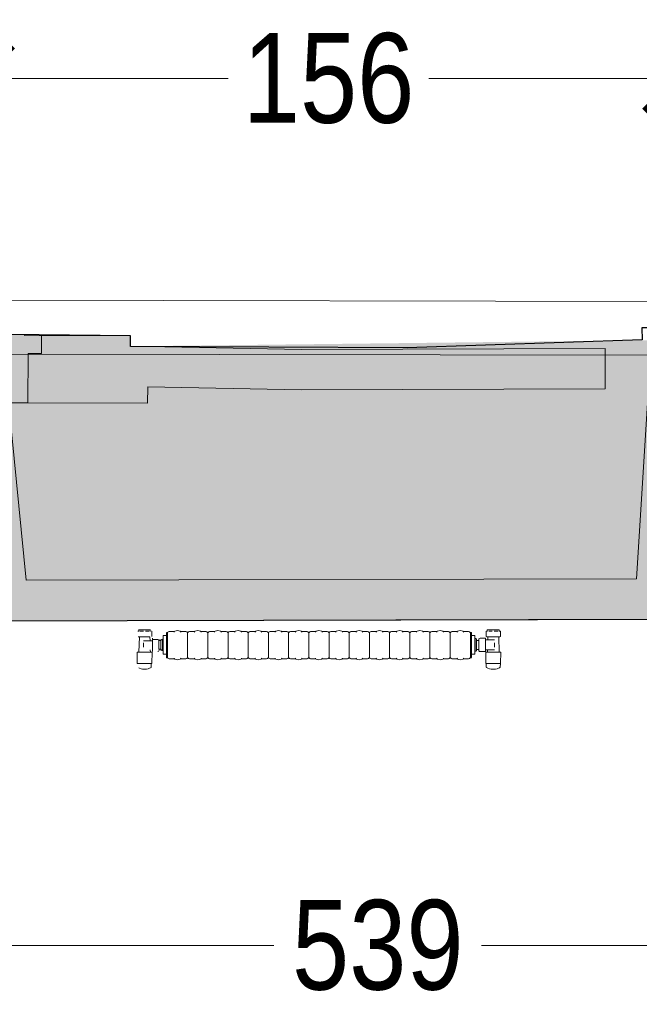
# Model space of a CAD drawing. Extents: x -6068 to 35118, y -17738 to 67348.
# Tile 228 of 243: x 1158 to 1296, y 23684 to 23904. Entities that reach past the tile are written whole.
import ezdxf

# ---------------------------------------------------------------- set-up
doc = ezdxf.new("R2010")
doc.units = 0
doc.header["$LTSCALE"] = 15
doc.linetypes.add('Continua', pattern=[0])
doc.linetypes.add('Cui_CONTINU', pattern=[0])
doc.layers.get('0').update_dxf_attribs({"linetype": 'CONTINUOUS'})
doc.layers.get('DEFPOINTS').update_dxf_attribs({"linetype": 'CONTINUOUS'})
for name, color, linetype, lineweight, true_color in [('Baie Architectural - Seuil - NIVEAUX - Style par défaut', 7, 'Continua', 0, 0x000000), ('Bloc 3D - Dessin - NIVEAUX - Style par défaut', 7, 'Continua', 0, 0x000000), ('EDL-Mesures et Cotes', 7, 'Continua', 0, 0xc0c0c0), ('Enveloppe - NIVEAUX - Style par défaut', 7, 'Continua', 0, 0x000000), ('Extrusion Solide - NIVEAUX - Style par défaut', 7, 'Continua', 0, 0x000000)]:
    doc.layers.add(name, color=color, linetype=linetype, lineweight=lineweight, true_color=true_color)
doc.layers.add('EDL_COUVERTURE maçonnerie', color=5, linetype='CONTINUOUS')
doc.layers.add('PIS-fond de plan', color=7, linetype='Cui_CONTINU')
doc.styles.add('Arial Narrow', font='ARIALN.TTF')
doc.dimstyles.new('Côtes (ech cm) PIS', dxfattribs={"dimscale": 0, "dimtxt": 20, "dimasz": 15, "dimexe": 5, "dimexo": 5, "dimgap": 5, "dimtad": 0, "dimtih": 1, "dimtoh": 1, "dimdec": 0, "dimtxsty": 'Arial Narrow', "dimblk": 'ARCHTICK', "dimcen": 0, "dimclrd": 256, "dimclre": 256, "dimclrt": 256, "dimadec": 0, "dimazin": 0, "dimtfac": 1, "dimtdec": 0, "dimtmove": 2, "dimatfit": 3, "dimfxl": 30, "dimfxlon": 1, "dimlwd": 0, "dimarcsym": 0})

# ---------------------------------------------------------------- blocks, each defined once
blk = doc.blocks.new('EDP_Niveau 1_2025 09 17')
at = {"layer": 'EDL_COUVERTURE maçonnerie', "linetype": 'Continuous', "ltscale": 0.08}
h = blk.add_hatch(color=9, dxfattribs=at)
h.dxf.hatch_style = 1
h.paths.add_polyline_path([(1182.54, -169.17), (1182.55, -166.83), (1148.54, -166.48), (1146.69, -182.85), (1145.22, -183.02), (1145.36, -192.02), (1147.39, -191.99), (1151.18, -230.3), (1303.72, -229.98), (1306.25, -189.48), (1313.08, -189.37), (1312.94, -180.37), (1305.94, -180.48), (1305.94, -167.71)])
at = {"layer": 'Baie Architectural - Seuil - NIVEAUX - Style par défaut', "color": 103, "linetype": 'Continua', "lineweight": 5, "ltscale": 0.1, "true_color": 0x49c386}
blk.add_line((1081.26, -181.59), (1159.69, -181.77), dxfattribs=at)
at = {"layer": 'Bloc 3D - Dessin - NIVEAUX - Style par défaut', "color": 32, "linetype": 'Continua', "lineweight": 0, "ltscale": 0.1, "true_color": 0xd1591a}
for p, q in [((1184.42, -232.32), (1184.34, -232.32)), ((1184.65, -232.32), (1184.42, -232.32)), ((1184.42, -232.6), (1184.42, -232.32)), ((1185.01, -232.32), (1184.65, -232.32)), ((1185.44, -232.32), (1185.01, -232.32)), ((1185.91, -232.32), (1185.44, -232.32)), ((1186.34, -232.32), (1185.91, -232.32)), ((1186.69, -232.32), (1186.34, -232.32)), ((1186.93, -232.32), (1186.69, -232.32)), ((1187.01, -232.32), (1186.93, -232.32)), ((1186.93, -232.32), (1186.93, -232.6)), ((1192.39, -232.67), (1193.01, -232.51)), ((1193.64, -232.67), (1193.01, -232.51)), ((1196.89, -232.67), (1197.51, -232.51)), ((1198.14, -232.67), (1197.51, -232.51)), ((1201.39, -232.67), (1202.01, -232.51)), ((1202.64, -232.67), (1202.01, -232.51)), ((1205.89, -232.67), (1206.51, -232.51)), ((1207.14, -232.67), (1206.51, -232.51)), ((1210.39, -232.67), (1211.01, -232.51)), ((1211.64, -232.67), (1211.01, -232.51)), ((1214.89, -232.67), (1215.51, -232.51)), ((1216.14, -232.67), (1215.51, -232.51)), ((1219.39, -232.67), (1220.01, -232.51)), ((1220.64, -232.67), (1220.01, -232.51)), ((1223.89, -232.67), (1224.51, -232.51)), ((1225.14, -232.67), (1224.51, -232.51)), ((1228.39, -232.67), (1229.01, -232.51)), ((1229.64, -232.67), (1229.01, -232.51)), ((1232.89, -232.67), (1233.51, -232.51)), ((1234.14, -232.67), (1233.51, -232.51)), ((1237.39, -232.67), (1238.01, -232.51)), ((1238.64, -232.67), (1238.01, -232.51)), ((1241.89, -232.67), (1242.51, -232.51)), ((1243.14, -232.67), (1242.51, -232.51)), ((1246.39, -232.67), (1247.01, -232.51)), ((1247.64, -232.67), (1247.01, -232.51)), ((1250.89, -232.67), (1251.51, -232.51)), ((1252.14, -232.67), (1251.51, -232.51)), ((1255.39, -232.67), (1256.01, -232.51)), ((1256.64, -232.67), (1256.01, -232.51)), ((1262.1, -232.32), (1262.02, -232.32)), ((1262.02, -232.32), (1262.02, -232.6)), ((1262.33, -232.32), (1262.1, -232.32)), ((1262.69, -232.32), (1262.33, -232.32)), ((1263.12, -232.32), (1262.69, -232.32)), ((1263.59, -232.32), (1263.12, -232.32)), ((1264.02, -232.32), (1263.59, -232.32)), ((1264.38, -232.32), (1264.02, -232.32)), ((1264.61, -232.32), (1264.38, -232.32)), ((1264.69, -232.32), (1264.61, -232.32)), ((1264.69, -232.6), (1264.69, -232.32)), ((1184.16, -232.6), (1184.42, -232.6)), ((1184.22, -233.89), (1184.54, -233.89)), ((1184.54, -233.89), (1184.22, -233.89)), ((1184.43, -237.3), (1184.54, -233.89)), ((1184.95, -233.89), (1184.54, -233.89)), ((1184.65, -232.6), (1184.92, -232.6)), ((1184.92, -232.6), (1185.44, -232.6)), ((1185.07, -233.89), (1184.95, -233.89)), ((1185.46, -233.89), (1185.07, -233.89)), ((1185.88, -233.89), (1185.46, -233.89)), ((1186.28, -233.89), (1185.88, -233.89)), ((1185.91, -232.6), (1186.34, -232.6)), ((1186.4, -233.89), (1186.28, -233.89)), ((1186.6, -233.89), (1186.4, -233.89)), ((1186.43, -232.6), (1186.69, -232.6)), ((1186.81, -233.89), (1186.6, -233.89)), ((1186.88, -233.89), (1186.81, -233.89)), ((1186.88, -233.89), (1186.9, -234.81)), ((1186.93, -232.6), (1187.01, -232.6)), ((1187.19, -232.6), (1187.27, -232.67)), ((1187.27, -233.81), (1187.27, -232.67)), ((1187.41, -234.2), (1187.41, -234.5)), ((1187.41, -234.5), (1187.41, -234.81)), ((1187.41, -234.5), (1188.62, -234.5)), ((1188.62, -234.5), (1188.76, -234.53)), ((1188.76, -234.53), (1188.86, -234.62)), ((1188.82, -234.74), (1188.82, -234.79)), ((1188.89, -234.74), (1188.82, -234.74)), ((1188.86, -234.62), (1188.89, -234.73)), ((1188.89, -234.73), (1188.89, -234.49)), ((1189.33, -234.74), (1188.89, -234.74)), ((1189.33, -234.6), (1189.33, -234.73)), ((1189.33, -234.6), (1189.39, -234.6)), ((1189.33, -234.74), (1189.33, -234.89)), ((1189.39, -234.4), (1189.39, -234.6)), ((1189.39, -234.6), (1189.68, -234.6)), ((1189.68, -234.43), (1189.68, -234.48)), ((1189.68, -234.43), (1189.81, -234.43)), ((1189.68, -234.48), (1189.68, -234.6)), ((1189.68, -234.6), (1189.68, -234.65)), ((1189.68, -234.65), (1189.68, -234.77)), ((1189.81, -233.63), (1189.81, -234.42)), ((1190.53, -233.63), (1189.81, -233.63)), ((1189.81, -234.43), (1189.81, -234.65)), ((1189.81, -234.66), (1189.81, -234.9)), ((1190.53, -232.96), (1190.76, -232.96)), ((1190.53, -233.01), (1190.53, -233.17)), ((1190.53, -233.17), (1190.53, -233.43)), ((1190.53, -233.43), (1190.53, -233.63)), ((1190.53, -233.63), (1190.53, -233.78)), ((1190.53, -233.78), (1190.53, -234.2)), ((1190.53, -234.2), (1190.53, -234.69)), ((1190.53, -234.69), (1190.53, -235.21)), ((1190.82, -232.91), (1190.76, -233.11)), ((1190.76, -233.01), (1190.76, -232.96)), ((1190.76, -233.11), (1190.76, -233.01)), ((1190.76, -233.17), (1190.76, -233.11)), ((1190.76, -233.43), (1190.76, -233.17)), ((1190.76, -233.78), (1190.76, -233.43)), ((1190.76, -234.2), (1190.76, -233.78)), ((1190.76, -234.69), (1190.76, -234.2)), ((1190.76, -235.21), (1190.76, -234.69)), ((1190.82, -232.91), (1190.96, -232.76)), ((1191.16, -232.71), (1190.96, -232.76)), ((1192.36, -232.71), (1191.16, -232.71)), ((1192.23, -232.84), (1192.36, -232.71)), ((1193.64, -232.67), (1193.67, -232.71)), ((1194.86, -232.71), (1193.67, -232.71)), ((1193.67, -232.71), (1193.8, -232.84)), ((1194.86, -232.71), (1195.06, -232.76)), ((1195.21, -232.91), (1195.06, -232.76)), ((1195.26, -233.11), (1195.21, -232.91)), ((1195.32, -232.91), (1195.26, -233.11)), ((1195.26, -233.24), (1195.26, -233.11)), ((1195.26, -233.62), (1195.26, -233.24)), ((1195.26, -234.2), (1195.26, -233.62)), ((1195.26, -234.94), (1195.26, -234.2)), ((1195.32, -232.91), (1195.46, -232.76)), ((1195.66, -232.71), (1195.46, -232.76)), ((1196.86, -232.71), (1195.66, -232.71)), ((1196.73, -232.84), (1196.86, -232.71)), ((1198.14, -232.67), (1198.17, -232.71)), ((1198.17, -232.71), (1198.3, -232.84)), ((1199.36, -232.71), (1198.17, -232.71)), ((1199.36, -232.71), (1199.56, -232.76)), ((1199.71, -232.91), (1199.56, -232.76)), ((1199.76, -233.11), (1199.71, -232.91)), ((1199.82, -232.91), (1199.76, -233.11)), ((1199.76, -233.24), (1199.76, -233.11)), ((1199.76, -233.62), (1199.76, -233.24)), ((1199.76, -234.2), (1199.76, -233.62)), ((1199.76, -234.94), (1199.76, -234.2)), ((1199.96, -232.76), (1199.82, -232.91)), ((1199.82, -232.91), (1199.96, -232.76)), ((1200.16, -232.71), (1199.96, -232.76)), ((1201.36, -232.71), (1200.16, -232.71)), ((1201.23, -232.84), (1201.36, -232.71)), ((1202.64, -232.67), (1202.67, -232.71)), ((1203.86, -232.71), (1202.67, -232.71)), ((1202.67, -232.71), (1202.8, -232.84)), ((1203.86, -232.71), (1204.06, -232.76)), ((1204.21, -232.91), (1204.06, -232.76)), ((1204.26, -233.11), (1204.21, -232.91)), ((1204.32, -232.91), (1204.26, -233.11)), ((1204.26, -233.24), (1204.26, -233.11)), ((1204.26, -233.62), (1204.26, -233.24)), ((1204.26, -234.2), (1204.26, -233.62)), ((1204.26, -234.94), (1204.26, -234.2)), ((1204.46, -232.76), (1204.32, -232.91)), ((1204.32, -232.91), (1204.46, -232.76)), ((1204.66, -232.71), (1204.46, -232.76)), ((1205.86, -232.71), (1204.66, -232.71)), ((1205.73, -232.84), (1205.86, -232.71)), ((1207.14, -232.67), (1207.17, -232.71)), ((1207.17, -232.71), (1207.3, -232.84)), ((1208.36, -232.71), (1207.17, -232.71)), ((1208.36, -232.71), (1208.56, -232.76)), ((1208.71, -232.91), (1208.56, -232.76)), ((1208.76, -233.11), (1208.71, -232.91)), ((1208.82, -232.91), (1208.76, -233.11)), ((1208.76, -233.24), (1208.76, -233.11)), ((1208.76, -233.62), (1208.76, -233.24)), ((1208.76, -234.2), (1208.76, -233.62)), ((1208.76, -234.94), (1208.76, -234.2)), ((1208.82, -232.91), (1208.96, -232.76)), ((1208.96, -232.76), (1208.82, -232.91)), ((1209.16, -232.71), (1208.96, -232.76)), ((1210.36, -232.71), (1209.16, -232.71)), ((1210.23, -232.84), (1210.36, -232.71)), ((1210.36, -232.71), (1210.39, -232.67)), ((1211.64, -232.67), (1211.67, -232.71)), ((1211.67, -232.71), (1211.8, -232.84)), ((1212.86, -232.71), (1211.67, -232.71)), ((1212.86, -232.71), (1213.06, -232.76)), ((1213.21, -232.91), (1213.06, -232.76)), ((1213.26, -233.11), (1213.21, -232.91)), ((1213.32, -232.91), (1213.26, -233.11)), ((1213.26, -233.11), (1213.26, -233.24)), ((1213.26, -233.24), (1213.26, -233.11)), ((1213.26, -233.62), (1213.26, -233.24)), ((1213.26, -234.2), (1213.26, -233.62)), ((1213.26, -234.94), (1213.26, -234.2)), ((1213.32, -232.91), (1213.46, -232.76)), ((1213.46, -232.76), (1213.32, -232.91)), ((1213.66, -232.71), (1213.46, -232.76)), ((1214.86, -232.71), (1213.66, -232.71)), ((1214.73, -232.84), (1214.86, -232.71)), ((1214.86, -232.71), (1214.89, -232.67)), ((1216.14, -232.67), (1216.17, -232.71)), ((1216.17, -232.71), (1216.3, -232.84)), ((1217.36, -232.71), (1216.17, -232.71)), ((1217.36, -232.71), (1217.56, -232.76)), ((1217.56, -232.76), (1217.36, -232.71)), ((1217.71, -232.91), (1217.56, -232.76)), ((1217.76, -233.11), (1217.71, -232.91)), ((1217.82, -232.91), (1217.76, -233.11)), ((1217.76, -233.24), (1217.76, -233.11)), ((1217.76, -233.11), (1217.76, -233.24)), ((1217.76, -233.62), (1217.76, -233.24)), ((1217.76, -234.2), (1217.76, -233.62)), ((1217.76, -234.94), (1217.76, -234.2)), ((1217.82, -232.91), (1217.96, -232.76)), ((1217.96, -232.76), (1217.82, -232.91)), ((1218.16, -232.71), (1217.96, -232.76)), ((1219.36, -232.71), (1218.16, -232.71)), ((1219.23, -232.84), (1219.36, -232.71)), ((1219.36, -232.71), (1219.39, -232.67)), ((1220.64, -232.67), (1220.67, -232.71)), ((1221.86, -232.71), (1220.67, -232.71)), ((1220.67, -232.71), (1220.8, -232.84)), ((1222.06, -232.76), (1221.86, -232.71)), ((1221.86, -232.71), (1222.06, -232.76)), ((1222.21, -232.91), (1222.06, -232.76)), ((1222.26, -233.11), (1222.21, -232.91)), ((1222.32, -232.91), (1222.26, -233.11)), ((1222.26, -233.11), (1222.26, -233.24)), ((1222.26, -233.24), (1222.26, -233.11)), ((1222.26, -233.62), (1222.26, -233.24)), ((1222.26, -234.2), (1222.26, -233.62)), ((1222.26, -234.94), (1222.26, -234.2)), ((1222.46, -232.76), (1222.32, -232.91)), ((1222.32, -232.91), (1222.46, -232.76)), ((1222.66, -232.71), (1222.46, -232.76)), ((1223.86, -232.71), (1222.66, -232.71)), ((1223.73, -232.84), (1223.86, -232.71)), ((1223.86, -232.71), (1223.89, -232.67)), ((1226.36, -232.71), (1225.17, -232.71)), ((1225.3, -232.84), (1225.17, -232.71)), ((1225.17, -232.71), (1225.3, -232.84)), ((1226.36, -232.71), (1226.56, -232.76)), ((1226.56, -232.76), (1226.36, -232.71)), ((1226.71, -232.91), (1226.56, -232.76)), ((1226.76, -233.11), (1226.71, -232.91)), ((1226.82, -232.91), (1226.76, -233.11)), ((1226.76, -233.24), (1226.76, -233.11)), ((1226.76, -233.11), (1226.76, -233.24)), ((1226.76, -233.62), (1226.76, -233.24)), ((1226.76, -234.2), (1226.76, -233.62)), ((1226.76, -234.94), (1226.76, -234.2)), ((1226.82, -232.91), (1226.96, -232.76)), ((1226.96, -232.76), (1226.82, -232.91)), ((1227.16, -232.71), (1226.96, -232.76)), ((1228.36, -232.71), (1227.16, -232.71)), ((1228.23, -232.84), (1228.36, -232.71)), ((1230.86, -232.71), (1229.67, -232.71)), ((1229.67, -232.71), (1229.8, -232.84)), ((1229.8, -232.84), (1229.67, -232.71)), ((1231.06, -232.76), (1230.86, -232.71)), ((1230.86, -232.71), (1231.06, -232.76)), ((1231.21, -232.91), (1231.06, -232.76)), ((1231.26, -233.11), (1231.21, -232.91)), ((1231.32, -232.91), (1231.26, -233.11)), ((1231.26, -233.24), (1231.26, -233.11)), ((1231.26, -233.11), (1231.26, -233.24)), ((1231.26, -233.62), (1231.26, -233.24)), ((1231.26, -234.2), (1231.26, -233.62)), ((1231.26, -234.94), (1231.26, -234.2)), ((1231.46, -232.76), (1231.32, -232.91)), ((1231.32, -232.91), (1231.46, -232.76)), ((1231.66, -232.71), (1231.46, -232.76)), ((1232.86, -232.71), (1231.66, -232.71)), ((1232.73, -232.84), (1232.86, -232.71)), ((1235.36, -232.71), (1234.17, -232.71)), ((1234.17, -232.71), (1234.3, -232.84)), ((1235.36, -232.71), (1235.56, -232.76)), ((1235.56, -232.76), (1235.36, -232.71)), ((1235.71, -232.91), (1235.56, -232.76)), ((1235.76, -233.11), (1235.71, -232.91)), ((1235.82, -232.91), (1235.76, -233.11)), ((1235.76, -233.11), (1235.76, -233.24)), ((1235.76, -233.24), (1235.76, -233.11)), ((1235.76, -233.62), (1235.76, -233.24)), ((1235.76, -234.2), (1235.76, -233.62)), ((1235.76, -234.94), (1235.76, -234.2)), ((1235.82, -232.91), (1235.96, -232.76)), ((1236.16, -232.71), (1235.96, -232.76)), ((1237.36, -232.71), (1236.16, -232.71)), ((1237.23, -232.84), (1237.36, -232.71)), ((1238.67, -232.71), (1238.8, -232.84)), ((1239.86, -232.71), (1238.67, -232.71)), ((1239.86, -232.71), (1240.06, -232.76)), ((1240.06, -232.76), (1239.86, -232.71)), ((1240.21, -232.91), (1240.06, -232.76)), ((1240.26, -233.11), (1240.21, -232.91)), ((1240.32, -232.91), (1240.26, -233.11)), ((1240.26, -233.24), (1240.26, -233.11)), ((1240.26, -233.62), (1240.26, -233.24)), ((1240.26, -234.2), (1240.26, -233.62)), ((1240.26, -234.94), (1240.26, -234.2)), ((1240.32, -232.91), (1240.46, -232.76)), ((1240.66, -232.71), (1240.46, -232.76)), ((1241.86, -232.71), (1240.66, -232.71)), ((1241.73, -232.84), (1241.86, -232.71)), ((1243.14, -232.67), (1243.17, -232.71)), ((1243.17, -232.71), (1243.3, -232.84)), ((1244.36, -232.71), (1243.17, -232.71)), ((1244.36, -232.71), (1244.56, -232.76)), ((1244.56, -232.76), (1244.36, -232.71)), ((1244.71, -232.91), (1244.56, -232.76)), ((1244.76, -233.11), (1244.71, -232.91)), ((1244.82, -232.91), (1244.76, -233.11)), ((1244.76, -233.24), (1244.76, -233.11)), ((1244.76, -233.62), (1244.76, -233.24)), ((1244.76, -234.2), (1244.76, -233.62)), ((1244.76, -234.94), (1244.76, -234.2)), ((1244.82, -232.91), (1244.96, -232.76)), ((1245.16, -232.71), (1244.96, -232.76)), ((1246.36, -232.71), (1245.16, -232.71)), ((1246.23, -232.84), (1246.36, -232.71)), ((1247.64, -232.67), (1247.67, -232.71)), ((1247.67, -232.71), (1247.8, -232.84)), ((1248.86, -232.71), (1247.67, -232.71)), ((1249.06, -232.76), (1248.86, -232.71)), ((1248.86, -232.71), (1249.06, -232.76)), ((1249.21, -232.91), (1249.06, -232.76)), ((1249.26, -233.11), (1249.21, -232.91)), ((1249.32, -232.91), (1249.26, -233.11)), ((1249.26, -233.24), (1249.26, -233.11)), ((1249.26, -233.62), (1249.26, -233.24)), ((1249.26, -234.2), (1249.26, -233.62)), ((1249.26, -234.94), (1249.26, -234.2)), ((1249.32, -232.91), (1249.46, -232.76)), ((1249.66, -232.71), (1249.46, -232.76)), ((1250.86, -232.71), (1249.66, -232.71)), ((1250.73, -232.84), (1250.86, -232.71)), ((1252.14, -232.67), (1252.17, -232.71)), ((1253.36, -232.71), (1252.17, -232.71)), ((1252.17, -232.71), (1252.3, -232.84)), ((1253.36, -232.71), (1253.56, -232.76)), ((1253.71, -232.91), (1253.56, -232.76)), ((1253.76, -233.11), (1253.71, -232.91)), ((1253.82, -232.91), (1253.76, -233.11)), ((1253.76, -233.24), (1253.76, -233.11)), ((1253.76, -233.62), (1253.76, -233.24)), ((1253.76, -234.2), (1253.76, -233.62)), ((1253.76, -234.94), (1253.76, -234.2)), ((1253.82, -232.91), (1253.96, -232.76)), ((1254.16, -232.71), (1253.96, -232.76)), ((1255.36, -232.71), (1254.16, -232.71)), ((1255.23, -232.84), (1255.36, -232.71)), ((1256.64, -232.67), (1256.67, -232.71)), ((1256.67, -232.71), (1256.8, -232.84)), ((1257.86, -232.71), (1256.67, -232.71)), ((1257.86, -232.71), (1258.06, -232.76)), ((1258.21, -232.91), (1258.06, -232.76)), ((1258.26, -233.11), (1258.21, -232.91)), ((1258.26, -232.96), (1258.26, -233.01)), ((1258.26, -232.96), (1258.49, -232.96)), ((1258.26, -233.01), (1258.26, -233.11)), ((1258.26, -233.11), (1258.26, -233.17)), ((1258.26, -233.17), (1258.26, -233.43)), ((1258.26, -233.43), (1258.26, -233.78)), ((1258.26, -233.78), (1258.26, -234.2)), ((1258.26, -234.2), (1258.26, -234.69)), ((1258.26, -234.69), (1258.26, -235.21)), ((1258.49, -233.01), (1258.49, -232.96)), ((1258.49, -233.17), (1258.49, -233.01)), ((1258.49, -233.43), (1258.49, -233.17)), ((1258.49, -233.63), (1258.49, -233.43)), ((1258.49, -233.78), (1258.49, -233.63)), ((1259.22, -233.63), (1258.49, -233.63)), ((1258.49, -234.2), (1258.49, -233.78)), ((1258.49, -234.69), (1258.49, -234.2)), ((1258.49, -235.21), (1258.49, -234.69)), ((1259.22, -234.28), (1259.22, -233.63)), ((1259.22, -234.4), (1259.22, -234.28)), ((1259.22, -234.28), (1259.58, -234.28)), ((1259.22, -234.66), (1259.22, -234.42)), ((1259.22, -234.9), (1259.22, -234.66)), ((1259.58, -234.33), (1259.58, -234.28)), ((1259.58, -234.4), (1259.58, -234.33)), ((1259.58, -234.47), (1259.58, -234.4)), ((1259.64, -234.4), (1259.58, -234.4)), ((1259.58, -234.69), (1259.58, -234.47)), ((1259.58, -234.99), (1259.58, -234.69)), ((1259.64, -234.65), (1259.64, -234.4)), ((1259.64, -235.12), (1259.64, -234.7)), ((1260.14, -234.7), (1259.64, -234.7)), ((1260.17, -234.35), (1260.14, -234.49)), ((1260.14, -234.49), (1260.14, -234.7)), ((1260.14, -234.73), (1260.14, -235.16)), ((1260.27, -234.24), (1260.17, -234.35)), ((1260.41, -234.2), (1260.27, -234.24)), ((1261.62, -234.2), (1260.41, -234.2)), ((1261.62, -234.5), (1261.62, -234.2)), ((1261.62, -234.59), (1261.62, -234.5)), ((1261.62, -235.03), (1261.62, -234.59)), ((1262.13, -234.59), (1261.62, -234.59)), ((1261.76, -232.67), (1261.76, -233.81)), ((1261.9, -233.89), (1261.76, -233.81)), ((1261.84, -232.6), (1262.02, -232.6)), ((1262.15, -233.89), (1261.9, -233.89)), ((1262.02, -232.6), (1262.1, -232.6)), ((1262.13, -234.59), (1262.15, -233.89)), ((1263.6, -234.59), (1262.13, -234.59)), ((1262.63, -233.89), (1262.15, -233.89)), ((1262.33, -232.6), (1262.6, -232.6)), ((1262.6, -232.6), (1263.12, -232.6)), ((1264.08, -233.89), (1262.63, -233.89)), ((1263.59, -232.6), (1264.11, -232.6)), ((1264.56, -233.89), (1264.08, -233.89)), ((1264.11, -232.6), (1264.38, -232.6)), ((1264.81, -233.89), (1264.56, -233.89)), ((1264.68, -237.3), (1264.56, -233.89)), ((1264.61, -232.6), (1264.69, -232.6)), ((1264.69, -232.6), (1264.87, -232.6)), ((1264.96, -233.81), (1264.81, -233.89)), ((1264.87, -232.6), (1264.96, -232.67)), ((1264.96, -232.67), (1264.96, -233.81)), ((1185.43, -234.81), (1186.9, -234.81)), ((1185.43, -235.21), (1185.43, -235.7)), ((1185.43, -235.7), (1185.43, -236.19)), ((1186.9, -234.81), (1187.41, -234.81)), ((1186.95, -236.8), (1186.96, -237.3)), ((1187.41, -234.81), (1187.41, -235.03)), ((1187.41, -235.03), (1187.41, -235.7)), ((1187.41, -235.7), (1187.41, -236.36)), ((1187.41, -236.36), (1187.41, -236.8)), ((1187.41, -236.8), (1187.41, -236.9)), ((1187.41, -236.9), (1187.41, -237.19)), ((1188.82, -234.79), (1188.82, -234.92)), ((1188.82, -234.92), (1188.82, -235.13)), ((1188.82, -235.13), (1188.82, -235.4)), ((1188.82, -235.4), (1188.82, -235.7)), ((1188.82, -235.7), (1188.82, -236)), ((1188.82, -236), (1188.82, -236.26)), ((1188.82, -236.26), (1188.82, -236.48)), ((1188.82, -236.48), (1188.82, -236.61)), ((1188.82, -236.61), (1188.82, -236.66)), ((1188.89, -236.66), (1188.82, -236.66)), ((1188.86, -237.05), (1188.89, -236.9)), ((1189.33, -236.66), (1188.89, -236.66)), ((1188.89, -236.9), (1188.89, -236.67)), ((1189.33, -234.89), (1189.33, -235.56)), ((1189.33, -235.56), (1189.33, -235.83)), ((1189.33, -235.83), (1189.33, -236.5)), ((1189.33, -236.5), (1189.33, -236.66)), ((1189.33, -236.66), (1189.33, -236.8)), ((1189.33, -236.8), (1189.39, -236.8)), ((1189.39, -236.8), (1189.39, -237)), ((1189.39, -236.8), (1189.68, -236.8)), ((1189.68, -234.77), (1189.68, -234.99)), ((1189.68, -234.99), (1189.68, -235.25)), ((1189.68, -235.25), (1189.68, -235.53)), ((1189.68, -235.53), (1189.68, -235.82)), ((1189.68, -235.82), (1189.68, -236.11)), ((1189.68, -236.11), (1189.68, -236.37)), ((1189.68, -236.37), (1189.68, -236.61)), ((1189.68, -236.61), (1189.68, -236.8)), ((1189.68, -236.8), (1189.68, -236.93)), ((1189.68, -236.93), (1189.68, -237)), ((1189.81, -234.9), (1189.81, -236.5)), ((1189.81, -236.5), (1189.81, -236.97)), ((1190.53, -235.21), (1190.53, -235.76)), ((1190.53, -235.76), (1190.53, -236.3)), ((1190.53, -236.3), (1190.53, -236.83)), ((1190.53, -236.83), (1190.53, -237.31)), ((1190.76, -235.76), (1190.76, -235.21)), ((1190.76, -236.3), (1190.76, -235.76)), ((1190.76, -236.83), (1190.76, -236.3)), ((1190.76, -237.31), (1190.76, -236.83)), ((1195.26, -235.76), (1195.26, -234.94)), ((1195.26, -235.76), (1195.26, -236.57)), ((1195.26, -236.57), (1195.26, -237.31)), ((1199.76, -235.76), (1199.76, -234.94)), ((1199.76, -235.76), (1199.76, -236.57)), ((1199.76, -236.57), (1199.76, -237.31)), ((1204.26, -235.76), (1204.26, -234.94)), ((1204.26, -235.76), (1204.26, -236.57)), ((1204.26, -236.57), (1204.26, -237.31)), ((1208.76, -235.76), (1208.76, -234.94)), ((1208.76, -235.76), (1208.76, -236.57)), ((1208.76, -236.57), (1208.76, -237.31)), ((1213.26, -235.76), (1213.26, -234.94)), ((1213.26, -235.76), (1213.26, -236.57)), ((1213.26, -236.57), (1213.26, -237.31)), ((1217.76, -235.76), (1217.76, -234.94)), ((1217.76, -235.76), (1217.76, -236.57)), ((1217.76, -236.57), (1217.76, -237.31)), ((1222.26, -235.76), (1222.26, -234.94)), ((1222.26, -235.76), (1222.26, -236.57)), ((1222.26, -236.57), (1222.26, -237.31)), ((1226.76, -235.76), (1226.76, -234.94)), ((1226.76, -235.76), (1226.76, -236.57)), ((1226.76, -236.57), (1226.76, -237.31)), ((1231.26, -235.76), (1231.26, -234.94)), ((1231.26, -235.76), (1231.26, -236.57)), ((1231.26, -236.57), (1231.26, -237.31)), ((1235.76, -235.76), (1235.76, -234.94)), ((1235.76, -235.76), (1235.76, -236.57)), ((1235.76, -236.57), (1235.76, -237.31)), ((1240.26, -235.76), (1240.26, -234.94)), ((1240.26, -235.76), (1240.26, -236.57)), ((1240.26, -236.57), (1240.26, -237.31)), ((1244.76, -235.76), (1244.76, -234.94)), ((1244.76, -235.76), (1244.76, -236.57)), ((1244.76, -236.57), (1244.76, -237.31)), ((1249.26, -235.76), (1249.26, -234.94)), ((1249.26, -235.76), (1249.26, -236.57)), ((1249.26, -236.57), (1249.26, -237.31)), ((1253.76, -235.76), (1253.76, -234.94)), ((1253.76, -235.76), (1253.76, -236.57)), ((1253.76, -236.57), (1253.76, -237.31)), ((1258.26, -235.21), (1258.26, -235.76)), ((1258.26, -235.76), (1258.26, -236.3)), ((1258.26, -236.3), (1258.26, -236.83)), ((1258.26, -236.83), (1258.26, -237.31)), ((1258.49, -235.76), (1258.49, -235.21)), ((1258.49, -236.3), (1258.49, -235.76)), ((1258.49, -236.83), (1258.49, -236.3)), ((1258.49, -237.31), (1258.49, -236.83)), ((1259.22, -236.5), (1259.22, -234.9)), ((1259.22, -236.97), (1259.22, -236.5)), ((1259.58, -235.33), (1259.58, -234.99)), ((1259.58, -235.7), (1259.58, -235.33)), ((1259.58, -236.07), (1259.58, -235.7)), ((1259.58, -236.41), (1259.58, -236.07)), ((1259.58, -236.7), (1259.58, -236.41)), ((1259.58, -236.93), (1259.58, -236.7)), ((1259.58, -237), (1259.58, -236.93)), ((1259.64, -235.7), (1259.64, -235.12)), ((1259.64, -236.28), (1259.64, -235.7)), ((1259.64, -236.7), (1259.64, -236.28)), ((1259.64, -236.74), (1259.64, -236.7)), ((1259.64, -236.7), (1260.14, -236.7)), ((1259.64, -237), (1259.64, -236.74)), ((1260.14, -235.16), (1260.14, -235.7)), ((1260.14, -235.7), (1260.14, -236.23)), ((1260.14, -236.23), (1260.14, -236.67)), ((1260.14, -236.67), (1260.14, -236.7)), ((1260.14, -236.7), (1260.14, -236.9)), ((1260.17, -237.05), (1260.14, -236.9)), ((1261.62, -235.7), (1261.62, -235.03)), ((1261.62, -236.36), (1261.62, -235.7)), ((1261.62, -236.8), (1261.62, -236.36)), ((1261.62, -236.9), (1261.62, -236.8)), ((1262.08, -236.8), (1261.62, -236.8)), ((1261.62, -237.19), (1261.62, -236.9)), ((1262.07, -237.3), (1262.08, -236.8)), ((1263.6, -236.8), (1262.08, -236.8)), ((1263.6, -235.7), (1263.6, -235.21)), ((1263.6, -236.19), (1263.6, -235.7)), ((1184.12, -237.3), (1184.02, -237.3)), ((1184.04, -239.83), (1184.02, -237.3)), ((1184.4, -237.3), (1184.12, -237.3)), ((1184.85, -237.3), (1184.43, -237.3)), ((1185.39, -237.3), (1184.85, -237.3)), ((1185.96, -237.3), (1185.39, -237.3)), ((1186.5, -237.3), (1185.96, -237.3)), ((1186.94, -237.3), (1186.5, -237.3)), ((1187.23, -237.3), (1186.96, -237.3)), ((1187.33, -237.3), (1187.23, -237.3)), ((1187.3, -239.83), (1187.33, -237.3)), ((1188.62, -237.19), (1188.76, -237.15)), ((1189.68, -237), (1189.68, -237.01)), ((1189.81, -237), (1189.81, -237.02)), ((1189.81, -237.02), (1189.81, -237.77)), ((1190.53, -237.77), (1189.81, -237.77)), ((1190.53, -237.31), (1190.53, -237.74)), ((1190.53, -237.74), (1190.53, -237.77)), ((1190.53, -237.77), (1190.53, -238.08)), ((1190.53, -238.08), (1190.53, -238.34)), ((1190.53, -238.34), (1190.53, -238.5)), ((1190.53, -238.5), (1190.53, -238.56)), ((1190.53, -238.56), (1190.76, -238.56)), ((1190.76, -237.74), (1190.76, -237.31)), ((1190.76, -238.08), (1190.76, -237.74)), ((1190.76, -238.34), (1190.76, -238.08)), ((1190.76, -238.4), (1190.76, -238.34)), ((1190.76, -238.5), (1190.76, -238.4)), ((1190.82, -238.6), (1190.76, -238.4)), ((1190.76, -238.56), (1190.76, -238.5)), ((1190.96, -238.75), (1190.82, -238.6)), ((1191.16, -238.81), (1190.96, -238.75)), ((1192.36, -238.81), (1191.16, -238.81)), ((1192.36, -238.81), (1192.23, -238.68)), ((1192.39, -238.84), (1192.36, -238.81)), ((1193.01, -239.01), (1192.39, -238.84)), ((1193.01, -239.01), (1193.64, -238.84)), ((1193.8, -238.68), (1193.67, -238.81)), ((1193.67, -238.81), (1194.86, -238.81)), ((1194.86, -238.81), (1195.06, -238.75)), ((1195.06, -238.75), (1194.86, -238.81)), ((1195.21, -238.6), (1195.06, -238.75)), ((1195.21, -238.6), (1195.26, -238.4)), ((1195.26, -237.31), (1195.26, -237.9)), ((1195.26, -237.9), (1195.26, -238.27)), ((1195.26, -238.27), (1195.26, -238.4)), ((1195.32, -238.6), (1195.26, -238.4)), ((1195.46, -238.75), (1195.32, -238.6)), ((1195.66, -238.81), (1195.46, -238.75)), ((1196.86, -238.81), (1195.66, -238.81)), ((1196.86, -238.81), (1196.73, -238.68)), ((1196.89, -238.84), (1196.86, -238.81)), ((1197.51, -239.01), (1196.89, -238.84)), ((1197.51, -239.01), (1198.14, -238.84)), ((1198.3, -238.68), (1198.17, -238.81)), ((1198.17, -238.81), (1199.36, -238.81)), ((1199.56, -238.75), (1199.36, -238.81)), ((1199.71, -238.6), (1199.56, -238.75)), ((1199.71, -238.6), (1199.76, -238.4)), ((1199.76, -237.31), (1199.76, -237.9)), ((1199.76, -237.9), (1199.76, -238.27)), ((1199.76, -238.27), (1199.76, -238.4)), ((1199.82, -238.6), (1199.76, -238.4)), ((1199.96, -238.75), (1199.82, -238.6)), ((1200.16, -238.81), (1199.96, -238.75)), ((1201.36, -238.81), (1200.16, -238.81)), ((1201.36, -238.81), (1201.23, -238.68)), ((1201.39, -238.84), (1201.36, -238.81)), ((1202.01, -239.01), (1201.39, -238.84)), ((1202.01, -239.01), (1202.64, -238.84)), ((1202.8, -238.68), (1202.67, -238.81)), ((1202.67, -238.81), (1203.86, -238.81)), ((1204.06, -238.75), (1203.86, -238.81)), ((1203.86, -238.81), (1204.06, -238.75)), ((1204.21, -238.6), (1204.06, -238.75)), ((1204.21, -238.6), (1204.26, -238.4)), ((1204.26, -237.31), (1204.26, -237.9)), ((1204.26, -237.9), (1204.26, -238.27)), ((1204.26, -238.27), (1204.26, -238.4)), ((1204.32, -238.6), (1204.26, -238.4)), ((1204.46, -238.75), (1204.32, -238.6)), ((1204.66, -238.81), (1204.46, -238.75)), ((1205.86, -238.81), (1204.66, -238.81)), ((1205.86, -238.81), (1205.73, -238.68)), ((1205.89, -238.84), (1205.86, -238.81)), ((1206.51, -239.01), (1205.89, -238.84)), ((1206.51, -239.01), (1207.14, -238.84)), ((1207.3, -238.68), (1207.17, -238.81)), ((1207.17, -238.81), (1208.36, -238.81)), ((1208.56, -238.75), (1208.36, -238.81)), ((1208.71, -238.6), (1208.56, -238.75)), ((1208.71, -238.6), (1208.76, -238.4)), ((1208.76, -237.31), (1208.76, -237.9)), ((1208.76, -237.9), (1208.76, -238.27)), ((1208.76, -238.27), (1208.76, -238.4)), ((1208.82, -238.6), (1208.76, -238.4)), ((1208.96, -238.75), (1208.82, -238.6)), ((1209.16, -238.81), (1208.96, -238.75)), ((1210.36, -238.81), (1209.16, -238.81)), ((1210.36, -238.81), (1210.23, -238.68)), ((1211.01, -239.01), (1210.39, -238.84)), ((1211.01, -239.01), (1211.64, -238.84)), ((1211.8, -238.68), (1211.67, -238.81)), ((1211.67, -238.81), (1212.86, -238.81)), ((1213.06, -238.75), (1212.86, -238.81)), ((1213.21, -238.6), (1213.06, -238.75)), ((1213.21, -238.6), (1213.26, -238.4)), ((1213.26, -237.31), (1213.26, -237.9)), ((1213.26, -237.9), (1213.26, -238.27)), ((1213.26, -238.4), (1213.26, -238.27)), ((1213.26, -238.27), (1213.26, -238.4)), ((1213.32, -238.6), (1213.26, -238.4)), ((1213.46, -238.75), (1213.32, -238.6)), ((1213.66, -238.81), (1213.46, -238.75)), ((1214.86, -238.81), (1213.66, -238.81)), ((1214.86, -238.81), (1214.73, -238.68)), ((1215.51, -239.01), (1214.89, -238.84)), ((1215.51, -239.01), (1216.14, -238.84)), ((1216.3, -238.68), (1216.17, -238.81)), ((1216.17, -238.81), (1217.36, -238.81)), ((1217.56, -238.75), (1217.36, -238.81)), ((1217.71, -238.6), (1217.56, -238.75)), ((1217.71, -238.6), (1217.76, -238.4)), ((1217.76, -237.31), (1217.76, -237.9)), ((1217.76, -237.9), (1217.76, -238.27)), ((1217.76, -238.4), (1217.76, -238.27)), ((1217.76, -238.27), (1217.76, -238.4)), ((1217.82, -238.6), (1217.76, -238.4)), ((1217.96, -238.75), (1217.82, -238.6)), ((1218.16, -238.81), (1217.96, -238.75)), ((1219.36, -238.81), (1218.16, -238.81)), ((1219.23, -238.68), (1219.36, -238.81)), ((1219.36, -238.81), (1219.23, -238.68)), ((1220.01, -239.01), (1219.39, -238.84)), ((1220.01, -239.01), (1220.64, -238.84)), ((1220.8, -238.68), (1220.67, -238.81)), ((1220.67, -238.81), (1221.86, -238.81)), ((1222.06, -238.75), (1221.86, -238.81)), ((1222.21, -238.6), (1222.06, -238.75)), ((1222.21, -238.6), (1222.26, -238.4)), ((1222.26, -237.31), (1222.26, -237.9)), ((1222.26, -237.9), (1222.26, -238.27)), ((1222.26, -238.27), (1222.26, -238.4)), ((1222.26, -238.4), (1222.26, -238.27)), ((1222.32, -238.6), (1222.26, -238.4)), ((1222.46, -238.75), (1222.32, -238.6)), ((1222.66, -238.81), (1222.46, -238.75)), ((1223.86, -238.81), (1222.66, -238.81)), ((1223.73, -238.68), (1223.86, -238.81)), ((1223.86, -238.81), (1223.73, -238.68)), ((1224.51, -239.01), (1223.89, -238.84)), ((1224.51, -239.01), (1225.14, -238.84)), ((1225.17, -238.81), (1225.14, -238.84)), ((1225.3, -238.68), (1225.17, -238.81)), ((1225.17, -238.81), (1226.36, -238.81)), ((1226.56, -238.75), (1226.36, -238.81)), ((1226.71, -238.6), (1226.56, -238.75)), ((1226.71, -238.6), (1226.76, -238.4)), ((1226.76, -237.31), (1226.76, -237.9)), ((1226.76, -237.9), (1226.76, -238.27)), ((1226.76, -238.4), (1226.76, -238.27)), ((1226.76, -238.27), (1226.76, -238.4)), ((1226.82, -238.6), (1226.76, -238.4)), ((1226.96, -238.75), (1226.82, -238.6)), ((1227.16, -238.81), (1226.96, -238.75)), ((1228.36, -238.81), (1227.16, -238.81)), ((1228.36, -238.81), (1228.23, -238.68)), ((1228.39, -238.84), (1228.36, -238.81)), ((1229.01, -239.01), (1228.39, -238.84)), ((1229.01, -239.01), (1229.64, -238.84)), ((1229.67, -238.81), (1229.64, -238.84)), ((1229.8, -238.68), (1229.67, -238.81)), ((1229.67, -238.81), (1230.86, -238.81)), ((1231.06, -238.75), (1230.86, -238.81)), ((1231.21, -238.6), (1231.06, -238.75)), ((1231.21, -238.6), (1231.26, -238.4)), ((1231.26, -237.31), (1231.26, -237.9)), ((1231.26, -237.9), (1231.26, -238.27)), ((1231.26, -238.4), (1231.26, -238.27)), ((1231.26, -238.27), (1231.26, -238.4)), ((1231.32, -238.6), (1231.26, -238.4)), ((1231.46, -238.75), (1231.32, -238.6)), ((1231.66, -238.81), (1231.46, -238.75)), ((1232.86, -238.81), (1231.66, -238.81)), ((1232.86, -238.81), (1232.73, -238.68)), ((1232.89, -238.84), (1232.86, -238.81)), ((1233.51, -239.01), (1232.89, -238.84)), ((1233.51, -239.01), (1234.14, -238.84)), ((1234.17, -238.81), (1234.14, -238.84)), ((1234.3, -238.68), (1234.17, -238.81)), ((1234.17, -238.81), (1235.36, -238.81)), ((1235.56, -238.75), (1235.36, -238.81)), ((1235.36, -238.81), (1235.56, -238.75)), ((1235.71, -238.6), (1235.56, -238.75)), ((1235.71, -238.6), (1235.76, -238.4)), ((1235.76, -237.31), (1235.76, -237.9)), ((1235.76, -237.9), (1235.76, -238.27)), ((1235.76, -238.27), (1235.76, -238.4)), ((1235.76, -238.4), (1235.76, -238.27)), ((1235.82, -238.6), (1235.76, -238.4)), ((1235.96, -238.75), (1235.82, -238.6)), ((1236.16, -238.81), (1235.96, -238.75)), ((1237.36, -238.81), (1236.16, -238.81)), ((1237.36, -238.81), (1237.23, -238.68)), ((1237.39, -238.84), (1237.36, -238.81)), ((1238.01, -239.01), (1237.39, -238.84)), ((1238.01, -239.01), (1238.64, -238.84)), ((1238.67, -238.81), (1238.64, -238.84)), ((1238.8, -238.68), (1238.67, -238.81)), ((1238.67, -238.81), (1239.86, -238.81)), ((1240.06, -238.75), (1239.86, -238.81)), ((1239.86, -238.81), (1240.06, -238.75)), ((1240.21, -238.6), (1240.06, -238.75)), ((1240.21, -238.6), (1240.26, -238.4)), ((1240.26, -237.31), (1240.26, -237.9)), ((1240.26, -237.9), (1240.26, -238.27)), ((1240.26, -238.27), (1240.26, -238.4)), ((1240.32, -238.6), (1240.26, -238.4)), ((1240.46, -238.75), (1240.32, -238.6)), ((1240.66, -238.81), (1240.46, -238.75)), ((1241.86, -238.81), (1240.66, -238.81)), ((1241.86, -238.81), (1241.73, -238.68)), ((1241.89, -238.84), (1241.86, -238.81)), ((1242.51, -239.01), (1241.89, -238.84)), ((1242.51, -239.01), (1243.14, -238.84)), ((1243.17, -238.81), (1243.14, -238.84)), ((1243.3, -238.68), (1243.17, -238.81)), ((1243.17, -238.81), (1244.36, -238.81)), ((1244.36, -238.81), (1244.56, -238.75)), ((1244.56, -238.75), (1244.36, -238.81)), ((1244.71, -238.6), (1244.56, -238.75)), ((1244.71, -238.6), (1244.76, -238.4)), ((1244.76, -237.31), (1244.76, -237.9)), ((1244.76, -237.9), (1244.76, -238.27)), ((1244.76, -238.27), (1244.76, -238.4)), ((1244.82, -238.6), (1244.76, -238.4)), ((1244.96, -238.75), (1244.82, -238.6)), ((1245.16, -238.81), (1244.96, -238.75)), ((1246.36, -238.81), (1245.16, -238.81)), ((1246.36, -238.81), (1246.23, -238.68)), ((1246.39, -238.84), (1246.36, -238.81)), ((1247.01, -239.01), (1246.39, -238.84)), ((1247.01, -239.01), (1247.64, -238.84)), ((1247.8, -238.68), (1247.67, -238.81)), ((1247.67, -238.81), (1248.86, -238.81)), ((1249.06, -238.75), (1248.86, -238.81)), ((1248.86, -238.81), (1249.06, -238.75)), ((1249.21, -238.6), (1249.06, -238.75)), ((1249.21, -238.6), (1249.26, -238.4)), ((1249.26, -237.31), (1249.26, -237.9)), ((1249.26, -237.9), (1249.26, -238.27)), ((1249.26, -238.27), (1249.26, -238.4)), ((1249.32, -238.6), (1249.26, -238.4)), ((1249.46, -238.75), (1249.32, -238.6)), ((1249.66, -238.81), (1249.46, -238.75)), ((1250.86, -238.81), (1249.66, -238.81)), ((1250.86, -238.81), (1250.73, -238.68)), ((1250.89, -238.84), (1250.86, -238.81)), ((1251.51, -239.01), (1250.89, -238.84)), ((1251.51, -239.01), (1252.14, -238.84)), ((1252.3, -238.68), (1252.17, -238.81)), ((1252.17, -238.81), (1253.36, -238.81)), ((1253.56, -238.75), (1253.36, -238.81)), ((1253.71, -238.6), (1253.56, -238.75)), ((1253.71, -238.6), (1253.76, -238.4)), ((1253.76, -237.31), (1253.76, -237.9)), ((1253.76, -237.9), (1253.76, -238.27)), ((1253.76, -238.27), (1253.76, -238.4)), ((1253.82, -238.6), (1253.76, -238.4)), ((1253.96, -238.75), (1253.82, -238.6)), ((1254.16, -238.81), (1253.96, -238.75)), ((1255.36, -238.81), (1254.16, -238.81)), ((1255.36, -238.81), (1255.23, -238.68)), ((1255.39, -238.84), (1255.36, -238.81)), ((1256.01, -239.01), (1255.39, -238.84)), ((1256.01, -239.01), (1256.64, -238.84)), ((1256.8, -238.68), (1256.67, -238.81)), ((1256.67, -238.81), (1257.86, -238.81)), ((1258.06, -238.75), (1257.86, -238.81)), ((1258.21, -238.6), (1258.06, -238.75)), ((1258.21, -238.6), (1258.26, -238.4)), ((1258.26, -237.31), (1258.26, -237.74)), ((1258.26, -237.74), (1258.26, -238.08)), ((1258.26, -238.08), (1258.26, -238.34)), ((1258.26, -238.34), (1258.26, -238.4)), ((1258.26, -238.4), (1258.26, -238.5)), ((1258.26, -238.5), (1258.26, -238.56)), ((1258.26, -238.56), (1258.49, -238.56)), ((1258.49, -237.74), (1258.49, -237.31)), ((1258.49, -238.08), (1258.49, -237.77)), ((1259.22, -237.77), (1258.49, -237.77)), ((1258.49, -238.34), (1258.49, -238.08)), ((1258.49, -238.5), (1258.49, -238.34)), ((1259.22, -237), (1259.22, -236.97)), ((1259.22, -237.12), (1259.22, -237)), ((1259.22, -237.77), (1259.22, -237.12)), ((1259.22, -237.12), (1259.58, -237.12)), ((1259.58, -237.07), (1259.58, -237)), ((1259.58, -237.12), (1259.58, -237.07)), ((1260.27, -237.15), (1260.17, -237.05)), ((1260.41, -237.19), (1260.27, -237.15)), ((1261.62, -237.19), (1260.41, -237.19)), ((1261.8, -237.3), (1261.7, -237.3)), ((1261.7, -237.3), (1261.72, -239.83)), ((1262.07, -237.3), (1261.8, -237.3)), ((1262.53, -237.3), (1262.09, -237.3)), ((1263.07, -237.3), (1262.53, -237.3)), ((1263.64, -237.3), (1263.07, -237.3)), ((1264.18, -237.3), (1263.64, -237.3)), ((1264.62, -237.3), (1264.18, -237.3)), ((1264.68, -237.3), (1264.62, -237.3)), ((1264.91, -237.3), (1264.68, -237.3)), ((1265.01, -237.3), (1264.91, -237.3)), ((1265.01, -237.3), (1264.99, -239.83)), ((1184.04, -239.83), (1184.14, -239.83)), ((1184.14, -239.83), (1184.2, -239.83)), ((1184.2, -239.83), (1184.42, -239.83)), ((1184.39, -240.83), (1184.55, -240.91)), ((1184.42, -239.83), (1184.86, -239.83)), ((1184.55, -240.91), (1184.88, -241.02)), ((1184.86, -239.83), (1185.39, -239.83)), ((1184.88, -241.02), (1185.24, -241.09)), ((1185.24, -241.09), (1185.67, -241.12)), ((1185.39, -239.83), (1185.96, -239.83)), ((1186.11, -241.09), (1185.67, -241.12)), ((1185.96, -239.83), (1186.49, -239.83)), ((1186.47, -241.02), (1186.11, -241.09)), ((1186.8, -240.91), (1186.47, -241.02)), ((1186.49, -239.83), (1186.92, -239.83)), ((1186.96, -240.83), (1186.8, -240.91)), ((1186.92, -239.83), (1187.15, -239.83)), ((1187.12, -240.69), (1187.06, -240.76)), ((1187.13, -240.65), (1187.12, -240.69)), ((1187.14, -240.62), (1187.13, -240.65)), ((1187.15, -239.83), (1187.14, -240.62)), ((1187.21, -239.83), (1187.3, -239.83)), ((1261.72, -239.83), (1261.78, -239.83)), ((1261.78, -239.83), (1261.82, -239.83)), ((1261.78, -239.83), (1261.8, -240.62)), ((1261.8, -240.65), (1261.82, -240.69)), ((1261.82, -239.83), (1262.11, -239.83)), ((1261.82, -240.69), (1261.88, -240.76)), ((1261.99, -240.83), (1261.88, -240.76)), ((1261.99, -240.83), (1262.16, -240.91)), ((1262.11, -239.83), (1262.54, -239.83)), ((1262.16, -240.91), (1262.51, -241.02)), ((1262.51, -241.02), (1262.89, -241.09)), ((1262.54, -239.83), (1263.07, -239.83)), ((1262.89, -241.09), (1263.36, -241.12)), ((1263.07, -239.83), (1263.64, -239.83)), ((1263.82, -241.09), (1263.36, -241.12)), ((1263.64, -239.83), (1264.17, -239.83)), ((1264.2, -241.02), (1263.82, -241.09)), ((1264.17, -239.83), (1264.6, -239.83)), ((1264.55, -240.91), (1264.2, -241.02)), ((1264.72, -240.83), (1264.55, -240.91)), ((1264.6, -239.83), (1264.89, -239.83)), ((1264.83, -240.76), (1264.72, -240.83)), ((1264.89, -240.69), (1264.83, -240.76)), ((1264.89, -239.83), (1264.93, -239.83)), ((1264.91, -240.65), (1264.89, -240.69)), ((1264.93, -239.83), (1264.91, -240.62)), ((1264.93, -239.83), (1264.99, -239.83))]:
    blk.add_line(p, q, dxfattribs=at)
at = {"layer": 'EDL_COUVERTURE maçonnerie', "linetype": 'Continuous', "ltscale": 0.08}
blk.add_lwpolyline([(1182.54, -169.17), (1182.55, -166.83), (1148.54, -166.48), (1146.69, -182.85), (1145.22, -183.02), (1145.36, -192.02), (1147.39, -191.99), (1151.18, -230.3), (1303.72, -229.98), (1306.25, -189.48), (1313.08, -189.37), (1312.94, -180.37), (1305.94, -180.48), (1305.94, -165.04), (1296.43, -165.02), (1296.52, -167.72), (1244.16, -169.48), (1182.54, -169.17), (1182.54, -169.17)], dxfattribs=at)
at = {"layer": 'Enveloppe - NIVEAUX - Style par défaut', "color": 18, "linetype": 'Continua', "lineweight": 20, "ltscale": 0.1, "true_color": 0x000000}
for p, q in [((1182.55, -166.83), (1158.87, -166.77)), ((1162.72, -166.78), (1162.71, -170.78)), ((1182.54, -169.17), (1182.55, -166.83)), ((1159.71, -170.77), (1159.69, -181.77)), ((1162.71, -170.78), (1159.71, -170.77)), ((1220.6, -169.86), (1186.39, -169.18)), ((1288.27, -169.65), (1220.6, -169.86)), ((1288.3, -178.65), (1288.27, -169.65)), ((1186.36, -181.83), (1186.37, -178.18)), ((1186.37, -178.18), (1220.53, -178.86)), ((1220.53, -178.86), (1288.3, -178.65)), ((1159.69, -181.77), (1186.36, -181.83)), ((1297.79, -180.61), (1295.27, -221)), ((1159.33, -221.28), (1155.53, -182.86)), ((1295.27, -221), (1159.33, -221.28)), ((1151.18, -230.3), (1303.72, -229.98))]:
    blk.add_line(p, q, dxfattribs=at)
at = {"layer": 'Extrusion Solide - NIVEAUX - Style par défaut', "color": 253, "linetype": 'Continua', "lineweight": 13, "ltscale": 0.1, "true_color": 0xa5a5c0}
for p, q in [((1503.16, -159.52), (633.21, -157.97)), ((633.19, -169.97), (1503.14, -171.52))]:
    blk.add_line(p, q, dxfattribs=at)
blk = doc.blocks.new('_ArchTick')
at = {"color": 0, "linetype": 'ByBlock', "const_width": 0.15}
blk.add_lwpolyline([(-0.5, -0.5), (0.5, 0.5)], dxfattribs=at)
blk = doc.blocks.new('*D131')
at = {"layer": 'DEFPOINTS', "color": 0, "linetype": 'Continuous', "ltscale": 0.08, "transparency": 16777216}
for p in [(1304.81, 23890.49), (1148.54, 23833.52), (1304.81, 23828.89)]:
    blk.add_point(p, dxfattribs=at)
at = {"layer": 'EDL-Mesures et Cotes', "linetype": 'Continuous', "lineweight": -2, "ltscale": 0.08, "transparency": 16777216}
for p, q in [((1148.54, 23860.49), (1148.54, 23895.49)), ((1304.81, 23860.49), (1304.81, 23895.49))]:
    blk.add_line(p, q, dxfattribs=at)
at = {"layer": 'EDL-Mesures et Cotes', "linetype": 'Continuous', "lineweight": 0, "ltscale": 0.08, "transparency": 16777216}
for p, q in [((1148.54, 23890.49), (1204.33, 23890.49)), ((1304.81, 23890.49), (1249.01, 23890.49))]:
    blk.add_line(p, q, dxfattribs=at)
at = {"layer": 'EDL-Mesures et Cotes', "linetype": 'Continuous', "lineweight": 0, "ltscale": 0.08, "transparency": 16777216, "xscale": 15, "yscale": 15, "zscale": 15, "rotation": 180}
blk.add_blockref('_ArchTick', (1148.54, 23890.49), dxfattribs=at)
at = {"layer": 'EDL-Mesures et Cotes', "linetype": 'Continuous', "lineweight": 0, "ltscale": 0.08, "transparency": 16777216, "xscale": 15, "yscale": 15, "zscale": 15}
blk.add_blockref('_ArchTick', (1304.81, 23890.49), dxfattribs=at)
at = {"layer": 'EDL-Mesures et Cotes', "linetype": 'Continuous', "ltscale": 0.08, "transparency": 16777216, "insert": (1226.67, 23890.49), "char_height": 20, "attachment_point": 5, "style": 'Arial Narrow'}
blk.add_mtext('156', dxfattribs=at)
blk = doc.blocks.new('*D321')
at = {"layer": 'DEFPOINTS', "color": 0, "linetype": 'Continuous', "ltscale": 0.08, "transparency": 16777216}
for p in [(1507.03, 23771.89), (968.23, 23769.3), (1507.03, 23697.35)]:
    blk.add_point(p, dxfattribs=at)
at = {"layer": 'EDL-Mesures et Cotes', "linetype": 'Continuous', "lineweight": -2, "ltscale": 0.08, "transparency": 16777216}
for p, q in [((968.23, 23727.35), (968.23, 23692.35)), ((1507.03, 23727.35), (1507.03, 23692.35))]:
    blk.add_line(p, q, dxfattribs=at)
at = {"layer": 'EDL-Mesures et Cotes', "linetype": 'Continuous', "lineweight": 0, "ltscale": 0.08, "transparency": 16777216}
for p, q in [((968.23, 23697.35), (1214.49, 23697.35)), ((1507.03, 23697.35), (1260.77, 23697.35))]:
    blk.add_line(p, q, dxfattribs=at)
at = {"layer": 'EDL-Mesures et Cotes', "linetype": 'Continuous', "lineweight": 0, "ltscale": 0.08, "transparency": 16777216, "xscale": 15, "yscale": 15, "zscale": 15, "rotation": 180}
blk.add_blockref('_ArchTick', (968.23, 23697.35), dxfattribs=at)
at = {"layer": 'EDL-Mesures et Cotes', "linetype": 'Continuous', "lineweight": 0, "ltscale": 0.08, "transparency": 16777216, "xscale": 15, "yscale": 15, "zscale": 15}
blk.add_blockref('_ArchTick', (1507.03, 23697.35), dxfattribs=at)
at = {"layer": 'EDL-Mesures et Cotes', "linetype": 'Continuous', "ltscale": 0.08, "transparency": 16777216, "insert": (1237.63, 23697.35), "char_height": 20, "attachment_point": 5, "style": 'Arial Narrow'}
blk.add_mtext('539', dxfattribs=at)

msp = doc.modelspace()

# ---------------------------------------------------------------- block references
at = {"layer": 'PIS-fond de plan'}
msp.add_blockref('EDP_Niveau 1_2025 09 17', (0, 24000), dxfattribs=at)

# ---------------------------------------------------------------- dimensions: what is measured, and where the dimension line sits
at = {"layer": 'EDL-Mesures et Cotes', "linetype": 'Continuous', "ltscale": 0.08}
for base, p1, p2, override, picture, middle in [((1304.81, 23890.49), (1148.54, 23833.52), (1304.81, 23828.89), {"dimscale": 1, "dimfxl": 30}, '*D131', (1226.67, 23890.49)), ((1507.03, 23697.35), (968.23, 23769.3), (1507.03, 23771.89), {"dimscale": 1}, '*D321', (1237.63, 23697.35))]:
    dim = msp.add_linear_dim(base=base, p1=p1, p2=p2, dimstyle='Côtes (ech cm) PIS', override=override, dxfattribs=at)
    dim.commit()
    dim.dimension.update_dxf_attribs({"geometry": picture, "text_midpoint": middle})

doc.saveas('drawing.dxf')
